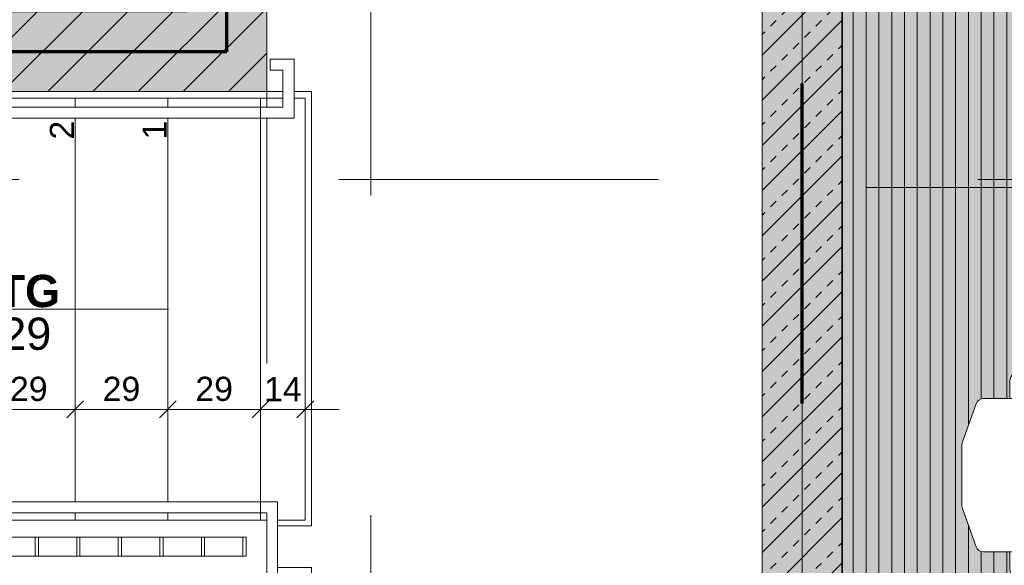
# Model space of a CAD drawing. Header units: metres. Extents: x -167 to 152, y -127 to 99.
# Tile 54 of 225: x -18.65 to -15.57, y -20.11 to -18.4. Entities that reach past the tile are written whole.
import ezdxf

# ---------------------------------------------------------------- set-up
doc = ezdxf.new("R2010")
doc.units = ezdxf.units.M
doc.header["$PDMODE"] = 1
doc.header["$PDSIZE"] = -2
for name, pattern in [('Achsen 01', [5.291531, 3.175, -1.058062, 0.352704, -0.705764]), ('gestrichelt - 01', [2, 1, -1]), ('Raster 01', [2, 1, -1])]:
    doc.linetypes.add(name, pattern=pattern)
doc.layers.get('0').update_dxf_attribs({"lineweight": 25})
for name, color, linetype, lineweight, true_color in [('013_Beton und Stahlbetonarbeiten-000 Sichtbeton-341 tragende In', 5, 'Continuous', 5, 0x0000ff), ('013_Beton und Stahlbetonarbeiten-350 Stahlbeton Treppe Ansicht', 7, 'Continuous', 9, 0xa6a6a6), ('031_Metallbauarbeiten-350 Lamellendecke DS', 7, 'Continuous', 35, 0x666666), ('ACTES-Einrichtung Aufsicht.', 7, 'Continuous', 9, 0xa6a6a6), ('AV1-Achsen', 1, 'Achsen 01', 18, 0xff0000), ('AV1-Bewegungsfläche', 7, 'gestrichelt - 01', 9, 0xd9d9d9), ('AV1-Einrichtung', 7, 'Continuous', 9, 0xa6a6a6), ('AV1-Raster', 7, 'Raster 01', 9, 0xa6a6a6), ('Beschriftung', 7, 'Continuous', 9, 0x555555)]:
    doc.layers.add(name, color=color, linetype=linetype, lineweight=lineweight, true_color=true_color)
for name, color, linetype, lineweight in [('013_Beton und Stahlbetonarbeiten-340 Innenwände', 7, 'Continuous', 18), ('031_Metallbauarbeiten-340 Treppen Geländer', 7, 'Continuous', 9), ('_1.35m (3D)', 7, 'Continuous', 9), ('_GRU (2D)', 7, 'Continuous', 9), ('_OG 1 (2D)', 7, 'Continuous', 9), ('_OG 1 - DS (2D)', 7, 'Continuous', 9), ('AV1-Brandschutzkonzept-Brandschutzkonzept', 7, 'Continuous', 5), ('Bemaßung-Bemaßung', 7, 'Continuous', 9)]:
    doc.layers.add(name, color=color, linetype=linetype, lineweight=lineweight)
doc.layers.get('0').freeze()
doc.styles.add('Arial', font='arial.ttf')
doc.styles.add('Arial (bold)', font='arialbd.ttf')
doc.dimstyles.new('COE 50', dxfattribs={"dimtxt": 126.090495, "dimasz": 0.001414, "dimexe": 0.001, "dimexo": 0.01, "dimgap": 0.001, "dimtad": 1, "dimdec": 3, "dimtxsty": 'Arial', "dimblk": 'VW_SLASH-4', "dimblk1": 'VW_SLASH-4', "dimblk2": 'VW_SLASH-4', "dimcen": 0, "dimadec": 3, "dimazin": 0, "dimtfac": 0.8, "dimtdec": 3, "dimtix": 1, "dimtmove": 0, "dimatfit": 0, "dimldrblk": 'VW_SLASH-3', "dimfxl": 0.002, "dimfxlon": 1, "dimfrac": 2, "dimtolj": 1, "dimarcsym": 0})
doc.dimstyles.new('Treppenhaus 50', dxfattribs={"dimtxt": 126.090495, "dimasz": 0.00106, "dimexe": 0.001, "dimexo": 0.003, "dimgap": 0.0005, "dimtad": 1, "dimdec": 3, "dimtxsty": 'Arial', "dimblk": 'VW_SLASH-1', "dimblk1": 'VW_SLASH-1', "dimblk2": 'VW_SLASH-1', "dimcen": 0, "dimdle": 0.0002, "dimadec": 3, "dimazin": 0, "dimtfac": 1, "dimtdec": 3, "dimtix": 1, "dimtmove": 0, "dimatfit": 0, "dimldrblk": 'VW_FILLEDARROW', "dimfxl": 0.002, "dimfxlon": 1, "dimfrac": 2, "dimtolj": 1, "dimarcsym": 0})
pattern_1 = [(45, (0, 0), (0.07071068, -0.07071068), [0.025, -0.025])]
pattern_2 = [(-135, (0.03106, -0.03313), (0.07071068, -0.07071068), [])]

# ---------------------------------------------------------------- blocks, each defined once
blk = doc.blocks.new('Group-2')
at = {"layer": 'AV1-Raster'}
for p, q in [((-17.55, -22.95), (-17.55, 1.35)), ((-16.2, -22.95), (-16.2, 1.35)), ((1.35, -18.9), (-40.5, -18.9))]:
    blk.add_line(p, q, dxfattribs=at)
blk = doc.blocks.new('1.35m (3D)')
at = {"layer": 'AV1-Raster', "color": 7}
blk.add_blockref('Group-2', (0, 0), dxfattribs=at)
blk = doc.blocks.new('OG 1 - DS (2D)')
at = {"layer": '031_Metallbauarbeiten-350 Lamellendecke DS', "linetype": 'Continuous', "lineweight": 0, "transparency": 33554508}
blk.add_hatch(color=254, dxfattribs=at).paths.add_polyline_path([(-13.8, -16.6), (-13.8, -16.225), (-16.075, -16.225), (-16.075, -21.385), (-12.225, -21.385), (-12.225, -16.225), (-13.3, -16.225), (-13.3, -16.6)])
at = {"layer": '031_Metallbauarbeiten-350 Lamellendecke DS', "linetype": 'Continuous', "lineweight": 9, "transparency": 33554508}
h = blk.add_hatch(dxfattribs=at)
h.set_pattern_fill('Lamellendecke', color=252, style=0, pattern_type=2)
h.set_pattern_definition([(90, (0, 0), (0.04, 0), [])])
h.paths.add_polyline_path([(-13.8, -16.6), (-13.8, -16.225), (-16.075, -16.225), (-16.075, -21.385), (-12.225, -21.385), (-12.225, -16.225), (-13.3, -16.225), (-13.3, -16.6)])
at = {"layer": '031_Metallbauarbeiten-350 Lamellendecke DS', "flags": 128}
blk.add_lwpolyline([(-13.8, -16.6), (-13.8, -16.225), (-16.075, -16.225), (-16.075, -21.385), (-12.225, -21.385), (-12.225, -16.225), (-13.3, -16.225), (-13.3, -16.6)], close=True, dxfattribs=at)
blk = doc.blocks.new('Group-145')
at = {"color": 255, "transparency": 33554559}
blk.add_wipeout([(-15.6354, -19.825), (-15.6348, -19.7964), (-15.6331, -19.7688), (-15.6304, -19.7423), (-15.6265, -19.7167), (-15.6215, -19.6923), (-15.6155, -19.6688), (-15.6083, -19.6464), (-15.6, -19.625)], dxfattribs=at).dxf.layer = 'ACTES-Einrichtung Aufsicht.'
at = {"layer": 'ACTES-Einrichtung Aufsicht.'}
blk.add_open_spline([(-15.6354, -19.825), (-15.6354, -19.7085), (-15.6, -19.625)], degree=2, dxfattribs=at)
at = {"color": 255, "transparency": 33554559}
blk.add_wipeout([(-15.6354, -19.825), (-15.6348, -19.8536), (-15.6331, -19.8812), (-15.6304, -19.9077), (-15.6265, -19.9333), (-15.6215, -19.9577), (-15.6155, -19.9812), (-15.6083, -20.0036), (-15.6, -20.025)], dxfattribs=at).dxf.layer = 'ACTES-Einrichtung Aufsicht.'
at = {"layer": 'ACTES-Einrichtung Aufsicht.'}
blk.add_open_spline([(-15.6354, -19.825), (-15.6354, -19.9415), (-15.6, -20.025)], degree=2, dxfattribs=at)
at = {"color": 255, "transparency": 33554559}
blk.add_wipeout([(-15.6324, -20.065), (-15.2395, -20.065), (-15.2349, -20.0646), (-15.2305, -20.0633), (-15.2263, -20.0612), (-15.2226, -20.0584), (-15.2195, -20.055), (-15.2171, -20.0511), (-15.2155, -20.0467), (-15.2146, -20.0422), (-15.2, -19.875), (-15.2, -19.775), (-15.2146, -19.6078), (-15.2155, -19.6033), (-15.2171, -19.5989), (-15.2195, -19.595), (-15.2226, -19.5916), (-15.2263, -19.5888), (-15.2305, -19.5867), (-15.2349, -19.5854), (-15.2395, -19.585), (-15.6324, -19.585), (-15.6362, -19.5853), (-15.6399, -19.5862), (-15.6435, -19.5876), (-15.6468, -19.5896), (-15.6497, -19.592), (-15.6523, -19.5949), (-15.6544, -19.5981), (-15.6559, -19.6016), (-15.6985, -19.7209), (-15.6989, -19.7219), (-15.6992, -19.723), (-15.6994, -19.724), (-15.6996, -19.7251), (-15.6998, -19.7261), (-15.6999, -19.7272), (-15.7, -19.7283), (-15.7, -19.7293), (-15.7, -19.9207), (-15.7, -19.9217), (-15.6999, -19.9228), (-15.6998, -19.9239), (-15.6996, -19.9249), (-15.6994, -19.926), (-15.6992, -19.927), (-15.6989, -19.9281), (-15.6985, -19.9291), (-15.6559, -20.0484), (-15.6544, -20.0519), (-15.6523, -20.0551), (-15.6497, -20.058), (-15.6468, -20.0604), (-15.6435, -20.0624), (-15.6399, -20.0638), (-15.6362, -20.0647)], dxfattribs=at).dxf.layer = 'ACTES-Einrichtung Aufsicht.'
at = {"layer": 'ACTES-Einrichtung Aufsicht.', "flags": 128}
blk.add_lwpolyline([(-15.6324, -20.065), (-15.2395, -20.065, 0.388879), (-15.2146, -20.0422), (-15.2, -19.875), (-15.2, -19.775), (-15.2146, -19.6078, 0.388879), (-15.2395, -19.585), (-15.6324, -19.585, 0.31696), (-15.6559, -19.6016), (-15.6985, -19.7209, 0.085967), (-15.7, -19.7293), (-15.7, -19.9207, 0.085967), (-15.6985, -19.9291), (-15.6559, -20.0484, 0.31696), (-15.6324, -20.065)], format="xyb", close=True, dxfattribs=at)
at = {"color": 255, "transparency": 33554559}
for points in [[(-15.55, -19.585), (-15.325, -19.585), (-15.325, -19.53), (-15.3255, -19.5251), (-15.3269, -19.5204), (-15.3292, -19.5161), (-15.3323, -19.5123), (-15.3361, -19.5092), (-15.3404, -19.5069), (-15.3451, -19.5055), (-15.35, -19.505), (-15.525, -19.505), (-15.5299, -19.5055), (-15.5346, -19.5069), (-15.5389, -19.5092), (-15.5427, -19.5123), (-15.5458, -19.5161), (-15.5481, -19.5204), (-15.5495, -19.5251), (-15.55, -19.53)], [(-15.325, -20.065), (-15.55, -20.065), (-15.55, -20.12), (-15.5499, -20.1225), (-15.5495, -20.1249), (-15.5489, -20.1273), (-15.5481, -20.1296), (-15.547, -20.1318), (-15.5458, -20.1339), (-15.5443, -20.1359), (-15.5409, -20.1393), (-15.5389, -20.1408), (-15.5368, -20.142), (-15.5346, -20.1431), (-15.5323, -20.1439), (-15.5299, -20.1445), (-15.5275, -20.1449), (-15.525, -20.145), (-15.35, -20.145), (-15.3451, -20.1445), (-15.3404, -20.1431), (-15.3361, -20.1408), (-15.3323, -20.1377), (-15.3292, -20.1339), (-15.3269, -20.1296), (-15.3255, -20.1249), (-15.325, -20.12)]]:
    blk.add_wipeout(points, dxfattribs=at).dxf.layer = 'ACTES-Einrichtung Aufsicht.'
at = {"layer": 'ACTES-Einrichtung Aufsicht.', "flags": 128}
for points in [[(-15.55, -19.585), (-15.325, -19.585), (-15.325, -19.53, 0.414214), (-15.35, -19.505), (-15.525, -19.505, 0.414214), (-15.55, -19.53)], [(-15.325, -20.065), (-15.55, -20.065), (-15.55, -20.12, 0.414214), (-15.525, -20.145), (-15.35, -20.145, 0.414214), (-15.325, -20.12)]]:
    blk.add_lwpolyline(points, format="xyb", close=True, dxfattribs=at)
blk = doc.blocks.new('Group-147')
at = {"layer": 'AV1-Bewegungsfläche', "flags": 128}
blk.add_lwpolyline([(-15, -20.725), (-15, -18.925), (-16, -18.925), (-16, -20.725)], close=True, dxfattribs=at)
at = {"layer": 'ACTES-Einrichtung Aufsicht.'}
blk.add_blockref('Group-145', (0, 0), dxfattribs=at)
blk = doc.blocks.new('VW_SLASH-4')
at = {"color": 0, "linetype": 'ByBlock', "lineweight": -2, "transparency": 16777216}
blk.add_line((0, 0), (-1, 0), dxfattribs=at)
at = {"color": 0, "linetype": 'Continuous', "lineweight": 15, "transparency": 16777216, "flags": 128}
blk.add_lwpolyline([(0.5, 0.5), (-0.5, -0.5)], dxfattribs=at)
blk = doc.blocks.new('*D581')
at = {"layer": 'Bemaßung-Bemaßung', "color": 0, "linetype": 'Continuous', "lineweight": -2}
for p, q in [((-22.825, -23.175), (-22.825, -23.325)), ((-17.875, -23.175), (-17.875, -23.325)), ((-17.9457, -23.275), (-22.7543, -23.275))]:
    blk.add_line(p, q, dxfattribs=at)
at = {"layer": 'Defpoints', "color": 0}
for p in [(-17.875, -18.625), (-22.825, -21.725), (-22.825, -23.275)]:
    blk.add_point(p, dxfattribs=at)
at = {"layer": 'Bemaßung-Bemaßung', "color": 0, "lineweight": -2, "xscale": 0.070693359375, "yscale": 0.070693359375, "zscale": 0.070693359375, "rotation": 180}
blk.add_blockref('VW_SLASH-4', (-22.825, -23.275), dxfattribs=at)
at = {"layer": 'Bemaßung-Bemaßung', "color": 0, "lineweight": -2, "xscale": 0.070693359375, "yscale": 0.070693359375, "zscale": 0.070693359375}
blk.add_blockref('VW_SLASH-4', (-17.875, -23.275), dxfattribs=at)
at = {"layer": 'Bemaßung-Bemaßung', "color": 0, "insert": (-20.35, -23.1492), "char_height": 0.12609, "attachment_point": 5, "style": 'Arial'}
blk.add_mtext('\\A1;4,95', dxfattribs=at)
blk = doc.blocks.new('VW_SLASH-3')
at = {"color": 0, "linetype": 'ByBlock', "lineweight": -2, "transparency": 16777216}
blk.add_line((0, 0), (-1, 0), dxfattribs=at)
at = {"color": 0, "linetype": 'Continuous', "lineweight": 15, "transparency": 16777216, "flags": 128}
blk.add_lwpolyline([(0.5, 0.5), (-0.5, -0.5)], dxfattribs=at)
blk = doc.blocks.new('*D582')
at = {"layer": 'Bemaßung-Bemaßung', "color": 0, "linetype": 'Continuous', "lineweight": -2}
for p, q in [((-17.875, -23.175), (-17.875, -23.325)), ((-16.325, -23.175), (-16.325, -23.325)), ((-16.3957, -23.275), (-17.8043, -23.275))]:
    blk.add_line(p, q, dxfattribs=at)
at = {"layer": 'Defpoints', "color": 0}
for p in [(-17.875, -18.625), (-16.325, -21.725), (-17.875, -23.275)]:
    blk.add_point(p, dxfattribs=at)
at = {"layer": 'Bemaßung-Bemaßung', "color": 0, "lineweight": -2, "xscale": 0.070693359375, "yscale": 0.070693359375, "zscale": 0.070693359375, "rotation": 180}
blk.add_blockref('VW_SLASH-4', (-17.875, -23.275), dxfattribs=at)
at = {"layer": 'Bemaßung-Bemaßung', "color": 0, "lineweight": -2, "xscale": 0.070693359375, "yscale": 0.070693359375, "zscale": 0.070693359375}
blk.add_blockref('VW_SLASH-4', (-16.325, -23.275), dxfattribs=at)
at = {"layer": 'Bemaßung-Bemaßung', "color": 0, "insert": (-17.1, -23.1492), "char_height": 0.12609, "attachment_point": 5, "style": 'Arial'}
blk.add_mtext('\\A1;1,55', dxfattribs=at)
blk = doc.blocks.new('VW_SLASH-1')
at = {"color": 0, "linetype": 'ByBlock', "lineweight": -2, "transparency": 16777216}
blk.add_line((0.189, 0), (-1, 0), dxfattribs=at)
at = {"color": 0, "linetype": 'Continuous', "lineweight": -2, "transparency": 16777216, "flags": 128}
blk.add_lwpolyline([(0.5, 0.5), (-0.5, -0.5)], dxfattribs=at)
blk = doc.blocks.new('*D1639')
at = {"layer": '013_Beton und Stahlbetonarbeiten-350 Stahlbeton Treppe Ansicht', "color": 0, "linetype": 'Continuous', "lineweight": -2}
for p, q in [((-18.765, -19.5188), (-18.765, -19.6688)), ((-18.475, -19.5188), (-18.475, -19.6688)), ((-18.528, -19.6188), (-18.712, -19.6188))]:
    blk.add_line(p, q, dxfattribs=at)
at = {"layer": 'Defpoints', "color": 0}
for p in [(-18.765, -18.8948), (-18.475, -18.9296), (-18.765, -19.6188)]:
    blk.add_point(p, dxfattribs=at)
at = {"layer": '013_Beton und Stahlbetonarbeiten-350 Stahlbeton Treppe Ansicht', "color": 0, "lineweight": -2, "xscale": 0.05302001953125, "yscale": 0.05302001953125, "zscale": 0.05302001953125, "rotation": 180}
blk.add_blockref('VW_SLASH-1', (-18.765, -19.6188), dxfattribs=at)
at = {"layer": '013_Beton und Stahlbetonarbeiten-350 Stahlbeton Treppe Ansicht', "color": 0, "lineweight": -2, "xscale": 0.05302001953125, "yscale": 0.05302001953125, "zscale": 0.05302001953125}
blk.add_blockref('VW_SLASH-1', (-18.475, -19.6188), dxfattribs=at)
at = {"layer": '013_Beton und Stahlbetonarbeiten-350 Stahlbeton Treppe Ansicht', "color": 0, "lineweight": 9, "insert": (-18.62, -19.5552), "char_height": 0.07565, "attachment_point": 5, "style": 'Arial'}
blk.add_mtext('\\A1;29', dxfattribs=at)
blk = doc.blocks.new('VW_FILLEDARROW')
at = {"color": 0, "linetype": 'Continuous', "lineweight": 5, "transparency": 16777216, "flags": 128}
blk.add_lwpolyline([(-2.994, 0.802), (0, 0), (-2.994, -0.802)], close=True, dxfattribs=at)
blk = doc.blocks.new('*D1640')
at = {"layer": '013_Beton und Stahlbetonarbeiten-350 Stahlbeton Treppe Ansicht', "color": 0, "linetype": 'Continuous', "lineweight": -2}
for p, q in [((-18.475, -19.5188), (-18.475, -19.6688)), ((-18.185, -19.5188), (-18.185, -19.6688)), ((-18.238, -19.6188), (-18.422, -19.6188))]:
    blk.add_line(p, q, dxfattribs=at)
at = {"layer": 'Defpoints', "color": 0}
for p in [(-18.475, -18.9296), (-18.185, -18.9415), (-18.475, -19.6188)]:
    blk.add_point(p, dxfattribs=at)
at = {"layer": '013_Beton und Stahlbetonarbeiten-350 Stahlbeton Treppe Ansicht', "color": 0, "lineweight": -2, "xscale": 0.05302001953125, "yscale": 0.05302001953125, "zscale": 0.05302001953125, "rotation": 180}
blk.add_blockref('VW_SLASH-1', (-18.475, -19.6188), dxfattribs=at)
at = {"layer": '013_Beton und Stahlbetonarbeiten-350 Stahlbeton Treppe Ansicht', "color": 0, "lineweight": -2, "xscale": 0.05302001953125, "yscale": 0.05302001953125, "zscale": 0.05302001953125}
blk.add_blockref('VW_SLASH-1', (-18.185, -19.6188), dxfattribs=at)
at = {"layer": '013_Beton und Stahlbetonarbeiten-350 Stahlbeton Treppe Ansicht', "color": 0, "lineweight": 9, "insert": (-18.33, -19.5552), "char_height": 0.07565, "attachment_point": 5, "style": 'Arial'}
blk.add_mtext('\\A1;29', dxfattribs=at)
blk = doc.blocks.new('*D1641')
at = {"layer": '013_Beton und Stahlbetonarbeiten-350 Stahlbeton Treppe Ansicht', "color": 0, "linetype": 'Continuous', "lineweight": -2}
for p, q in [((-18.185, -19.5188), (-18.185, -19.6688)), ((-17.895, -19.5188), (-17.895, -19.6688)), ((-17.948, -19.6188), (-18.132, -19.6188))]:
    blk.add_line(p, q, dxfattribs=at)
at = {"layer": 'Defpoints', "color": 0}
for p in [(-18.185, -18.9415), (-17.895, -18.9312), (-18.185, -19.6188)]:
    blk.add_point(p, dxfattribs=at)
at = {"layer": '013_Beton und Stahlbetonarbeiten-350 Stahlbeton Treppe Ansicht', "color": 0, "lineweight": -2, "xscale": 0.05302001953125, "yscale": 0.05302001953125, "zscale": 0.05302001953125, "rotation": 180}
blk.add_blockref('VW_SLASH-1', (-18.185, -19.6188), dxfattribs=at)
at = {"layer": '013_Beton und Stahlbetonarbeiten-350 Stahlbeton Treppe Ansicht', "color": 0, "lineweight": -2, "xscale": 0.05302001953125, "yscale": 0.05302001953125, "zscale": 0.05302001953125}
blk.add_blockref('VW_SLASH-1', (-17.895, -19.6188), dxfattribs=at)
at = {"layer": '013_Beton und Stahlbetonarbeiten-350 Stahlbeton Treppe Ansicht', "color": 0, "lineweight": 9, "insert": (-18.04, -19.5552), "char_height": 0.07565, "attachment_point": 5, "style": 'Arial'}
blk.add_mtext('\\A1;29', dxfattribs=at)
blk = doc.blocks.new('*D1642')
at = {"layer": '013_Beton und Stahlbetonarbeiten-350 Stahlbeton Treppe Ansicht', "color": 0, "linetype": 'Continuous', "lineweight": -2}
for p, q in [((-17.895, -19.5188), (-17.895, -19.6688)), ((-17.755, -19.5188), (-17.755, -19.6688)), ((-17.948, -19.6188), (-18.001, -19.6188)), ((-17.755, -19.6188), (-17.895, -19.6188)), ((-17.702, -19.6188), (-17.649, -19.6188))]:
    blk.add_line(p, q, dxfattribs=at)
at = {"layer": 'Defpoints', "color": 0}
for p in [(-17.755, -18.645), (-17.895, -18.9312), (-17.895, -19.6188)]:
    blk.add_point(p, dxfattribs=at)
at = {"layer": '013_Beton und Stahlbetonarbeiten-350 Stahlbeton Treppe Ansicht', "color": 0, "lineweight": -2, "xscale": 0.05302001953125, "yscale": 0.05302001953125, "zscale": 0.05302001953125}
blk.add_blockref('VW_SLASH-1', (-17.895, -19.6188), dxfattribs=at)
at = {"layer": '013_Beton und Stahlbetonarbeiten-350 Stahlbeton Treppe Ansicht', "color": 0, "lineweight": -2, "xscale": 0.05302001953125, "yscale": 0.05302001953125, "zscale": 0.05302001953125, "rotation": 180}
blk.add_blockref('VW_SLASH-1', (-17.755, -19.6188), dxfattribs=at)
at = {"layer": '013_Beton und Stahlbetonarbeiten-350 Stahlbeton Treppe Ansicht', "color": 0, "lineweight": 9, "insert": (-17.825, -19.5558), "char_height": 0.07565, "attachment_point": 5, "style": 'Arial'}
blk.add_mtext('\\A1;14', dxfattribs=at)
blk = doc.blocks.new('Treppensteigung2')
at = {"layer": 'Beschriftung', "color": 7, "char_height": 0.10087, "line_spacing_factor": 0.969122}
for s, insert, attachment_point, style in [('22 STG', (0, 0.0046), 8, 'Arial (bold)'), ('17 / 29', (0, -0.0268), 2, 'Arial')]:
    blk.add_mtext(s, dxfattribs=dict(at, insert=insert, attachment_point=attachment_point, style=style))
blk = doc.blocks.new('Group-666')
at = {"color": 255, "linetype": 'Continuous', "lineweight": 13, "transparency": 33554687}
blk.add_wipeout([(-21.33, -20.0783), (-17.94, -20.0783), (-17.94, -20.0183), (-21.33, -20.0183)], dxfattribs=at).dxf.layer = '031_Metallbauarbeiten-340 Treppen Geländer'
at = {"layer": '031_Metallbauarbeiten-340 Treppen Geländer', "color": 8, "linetype": 'Continuous', "lineweight": 13, "transparency": 33554687, "flags": 128}
blk.add_lwpolyline([(-21.33, -20.0783), (-17.94, -20.0783), (-17.94, -20.0183), (-21.33, -20.0183)], close=True, dxfattribs=at)
at = {"color": 255, "linetype": 'Continuous', "lineweight": 13, "transparency": 33554687}
for points in [[(-18.6, -20.0183), (-18.59, -20.0183), (-18.59, -20.0783), (-18.6, -20.0783)], [(-18.47, -20.0183), (-18.46, -20.0183), (-18.46, -20.0783), (-18.47, -20.0783)], [(-18.34, -20.0183), (-18.33, -20.0183), (-18.33, -20.0783), (-18.34, -20.0783)], [(-18.21, -20.0183), (-18.2, -20.0183), (-18.2, -20.0783), (-18.21, -20.0783)], [(-18.08, -20.0183), (-18.07, -20.0183), (-18.07, -20.0783), (-18.08, -20.0783)], [(-17.95, -20.0183), (-17.94, -20.0183), (-17.94, -20.0783), (-17.95, -20.0783)]]:
    blk.add_wipeout(points, dxfattribs=at).dxf.layer = '031_Metallbauarbeiten-340 Treppen Geländer'
at = {"layer": '031_Metallbauarbeiten-340 Treppen Geländer', "color": 7, "linetype": 'Continuous', "lineweight": 13, "transparency": 33554687, "flags": 128}
for points in [[(-18.6, -20.0183), (-18.59, -20.0183), (-18.59, -20.0783), (-18.6, -20.0783)], [(-18.47, -20.0183), (-18.46, -20.0183), (-18.46, -20.0783), (-18.47, -20.0783)], [(-18.34, -20.0183), (-18.33, -20.0183), (-18.33, -20.0783), (-18.34, -20.0783)], [(-18.21, -20.0183), (-18.2, -20.0183), (-18.2, -20.0783), (-18.21, -20.0783)], [(-18.08, -20.0183), (-18.07, -20.0183), (-18.07, -20.0783), (-18.08, -20.0783)], [(-17.95, -20.0183), (-17.94, -20.0183), (-17.94, -20.0783), (-17.95, -20.0783)]]:
    blk.add_lwpolyline(points, close=True, dxfattribs=at)
blk = doc.blocks.new('Group-667')
at = {"color": 255, "linetype": 'Continuous', "lineweight": 13, "transparency": 33554687}
blk.add_wipeout([(-19.0794, -19.9076), (-17.895, -19.9076), (-17.895, -19.9426), (-19.0641, -19.9426)], dxfattribs=at).dxf.layer = '031_Metallbauarbeiten-340 Treppen Geländer'
at = {"layer": '031_Metallbauarbeiten-340 Treppen Geländer', "color": 7, "linetype": 'Continuous', "lineweight": 13, "flags": 128}
blk.add_lwpolyline([(-19.0794, -19.9076), (-17.895, -19.9076), (-17.895, -19.9426), (-19.0641, -19.9426)], close=True, dxfattribs=at)
at = {"color": 255, "linetype": 'Continuous', "lineweight": 13, "transparency": 33554687}
blk.add_wipeout([(-17.895, -19.9076), (-17.895, -19.9426), (-17.875, -19.9426), (-17.875, -20.1889), (-17.8413, -20.1889), (-17.8413, -19.9076)], dxfattribs=at).dxf.layer = '031_Metallbauarbeiten-340 Treppen Geländer'
at = {"layer": '031_Metallbauarbeiten-340 Treppen Geländer', "color": 7, "linetype": 'Continuous', "lineweight": 13, "flags": 128}
blk.add_lwpolyline([(-17.895, -19.9076), (-17.895, -19.9426), (-17.875, -19.9426), (-17.875, -20.1889), (-17.8413, -20.1889), (-17.8413, -19.9076)], close=True, dxfattribs=at)
blk = doc.blocks.new('Group-668')
at = {"color": 255, "linetype": 'Continuous', "lineweight": 13, "transparency": 33554687}
blk.add_wipeout([(-19.6218, -18.6733), (-17.895, -18.6733), (-17.895, -18.7083), (-19.6064, -18.7083)], dxfattribs=at).dxf.layer = '031_Metallbauarbeiten-340 Treppen Geländer'
at = {"layer": '031_Metallbauarbeiten-340 Treppen Geländer', "color": 7, "linetype": 'Continuous', "lineweight": 13, "flags": 128}
blk.add_lwpolyline([(-19.6218, -18.6733), (-17.895, -18.6733), (-17.895, -18.7083), (-19.6064, -18.7083)], close=True, dxfattribs=at)
at = {"color": 255, "linetype": 'Continuous', "lineweight": 13, "transparency": 33554687}
blk.add_wipeout([(-17.895, -18.7083), (-17.895, -18.6733), (-17.825, -18.6733), (-17.825, -18.5583), (-17.8645, -18.5583), (-17.8645, -18.5233), (-17.79, -18.5233), (-17.79, -18.7083)], dxfattribs=at).dxf.layer = '031_Metallbauarbeiten-340 Treppen Geländer'
at = {"layer": '031_Metallbauarbeiten-340 Treppen Geländer', "color": 7, "linetype": 'Continuous', "lineweight": 13, "flags": 128}
blk.add_lwpolyline([(-17.895, -18.7083), (-17.895, -18.6733), (-17.825, -18.6733), (-17.825, -18.5583), (-17.8645, -18.5583), (-17.8645, -18.5233), (-17.79, -18.5233), (-17.79, -18.7083)], close=True, dxfattribs=at)
blk = doc.blocks.new('Group-747')
at = {"layer": 'AV1-Achsen'}
blk.add_line((-16.2, -26.5), (-16.2, 4.9), dxfattribs=at)
blk = doc.blocks.new('GRU (2D)')
at = {"layer": 'AV1-Achsen', "color": 7}
blk.add_blockref('Group-747', (0, 0), dxfattribs=at)
blk = doc.blocks.new('Group-662')
at = {"layer": '013_Beton und Stahlbetonarbeiten-350 Stahlbeton Treppe Ansicht', "color": 7, "linetype": 'Raster 01'}
blk.add_line((-17.875, -21.475), (-17.875, -18.625), dxfattribs=at)
at = {"layer": '013_Beton und Stahlbetonarbeiten-350 Stahlbeton Treppe Ansicht', "color": 7}
for p, q in [((-18.475, -19.965), (-18.475, -18.645)), ((-18.185, -18.645), (-18.185, -19.965)), ((-17.895, -18.645), (-17.895, -19.965)), ((-17.755, -18.645), (-17.755, -19.965)), ((-19.055, -19.965), (-17.755, -19.965))]:
    blk.add_line(p, q, dxfattribs=at)
at = {"layer": '013_Beton und Stahlbetonarbeiten-350 Stahlbeton Treppe Ansicht', "color": 7, "linetype": 'Continuous', "lineweight": 18, "transparency": 33554687}
blk.add_line((-19.345, -19.305), (-18.185, -19.305), dxfattribs=at)
at = {"layer": '013_Beton und Stahlbetonarbeiten-350 Stahlbeton Treppe Ansicht', "color": 7, "linetype": 'Continuous', "flags": 128}
blk.add_lwpolyline([(-17.735, -21.475), (-17.735, -20.1133), (-17.875, -20.1133), (-17.875, -19.9833), (-17.735, -19.9833), (-17.735, -18.625), (-17.875, -18.625)], dxfattribs=at)
at = {"layer": '013_Beton und Stahlbetonarbeiten-350 Stahlbeton Treppe Ansicht', "color": 7, "flags": 128}
blk.add_lwpolyline([(-17.755, -18.645), (-19.246, -18.645), (-19.635, -18.645)], dxfattribs=at)
at = {"layer": '013_Beton und Stahlbetonarbeiten-350 Stahlbeton Treppe Ansicht', "color": 7, "linetype": 'Continuous', "lineweight": 18, "transparency": 33554687}
blk.add_circle((-18.185, -19.305), 0.001, dxfattribs=at)
at = {"layer": '013_Beton und Stahlbetonarbeiten-350 Stahlbeton Treppe Ansicht', "color": 7}
blk.add_blockref('Treppensteigung2', (-18.765, -19.305), dxfattribs=at)
at = {"layer": '013_Beton und Stahlbetonarbeiten-350 Stahlbeton Treppe Ansicht', "color": 7, "char_height": 0.0757, "attachment_point": 7, "rotation": 90, "line_spacing_factor": 0.971931, "style": 'Arial'}
for s, insert in [('2', (-18.4785, -18.775, -3.29)), ('1', (-18.1885, -18.775, -3.29))]:
    blk.add_mtext(s, dxfattribs=dict(at, insert=insert))
at = {"layer": '013_Beton und Stahlbetonarbeiten-350 Stahlbeton Treppe Ansicht', "color": 7, "linetype": 'Continuous', "lineweight": 9}
for base, p1, p2, text, picture, middle in [((-17.895, -19.6188, -3.29), (-17.755, -18.645, -3.29), (-17.895, -18.9312, -3.29), '14', '*D1642', (-17.825, -19.5558, -3.29)), ((-18.765, -19.6188, -3.29), (-18.475, -18.9296, -3.29), (-18.765, -18.8948, -3.29), '29', '*D1639', (-18.62, -19.5552, -3.29)), ((-18.475, -19.6188, -3.29), (-18.185, -18.9415, -3.29), (-18.475, -18.9296, -3.29), '29', '*D1640', (-18.33, -19.5552, -3.29)), ((-18.185, -19.6188, -3.29), (-17.895, -18.9312, -3.29), (-18.185, -18.9415, -3.29), '29', '*D1641', (-18.04, -19.5552, -3.29))]:
    dim = blk.add_linear_dim(base=base, p1=p1, p2=p2, text=text, dimstyle='Treppenhaus 50', override={"dimtxt": 0.075654, "dimasz": 0.05302, "dimexe": 0.05, "dimgap": 0.025, "dimpost": '<>', "dimtxsty": 'Arial', "dimdle": 0.01, "dimtmove": 2, "dimfxl": 0.1}, dxfattribs=at)
    dim.commit()
    dim.dimension.update_dxf_attribs({"geometry": picture, "text_midpoint": middle})
blk = doc.blocks.new('OG 1 (2D)')
at = {"layer": '013_Beton und Stahlbetonarbeiten-000 Sichtbeton-341 tragende In', "linetype": 'Continuous', "lineweight": 0}
for points in [[(-16.325, -16.075), (-16.075, -16.075), (-16.075, -21.475), (-16.125, -21.475), (-16.125, -16.125), (-16.275, -16.125)], [(-17.925, -16.325), (-17.925, -18.575), (-22.875, -18.575), (-22.875, -21.525), (-22.825, -21.475), (-22.825, -18.625), (-17.875, -18.625), (-17.875, -16.325)], [(-16.275, -16.325), (-16.275, -21.475), (-16.325, -21.475), (-16.325, -16.325)]]:
    blk.add_hatch(color=30, dxfattribs=at).paths.add_polyline_path(points)
at = {"layer": '013_Beton und Stahlbetonarbeiten-340 Innenwände', "linetype": 'Continuous', "lineweight": 0, "true_color": 0xc0c0c0}
for points in [[(-22.15, -16.075), (-22.15, -16.325), (-22.825, -16.325), (-22.825, -18.375), (-18.125, -18.375), (-18.125, -16.325), (-19.15, -16.325), (-19.15, -16.075), (-17.875, -16.075), (-17.875, -18.625), (-22.825, -18.625), (-22.825, -21.475), (-23.075, -21.475), (-23.075, -16.075)], [(-16.325, -21.475), (-16.325, -16.075), (-16.075, -16.075), (-16.075, -21.475)]]:
    blk.add_hatch(color=9, dxfattribs=at).paths.add_polyline_path(points)
at = {"layer": '013_Beton und Stahlbetonarbeiten-340 Innenwände', "linetype": 'Continuous', "lineweight": 13}
h = blk.add_hatch(dxfattribs=at)
h.set_pattern_fill('Stahlbeton', color=251, style=0, pattern_type=2)
h.set_pattern_definition(pattern_1)
h.paths.add_polyline_path([(-22.15, -16.075), (-22.15, -16.325), (-22.825, -16.325), (-22.825, -18.375), (-18.125, -18.375), (-18.125, -16.325), (-19.15, -16.325), (-19.15, -16.075), (-17.875, -16.075), (-17.875, -18.625), (-22.825, -18.625), (-22.825, -21.475), (-23.075, -21.475), (-23.075, -16.075)])
h = blk.add_hatch(dxfattribs=at)
h.set_pattern_fill('Stahlbeton-1', color=251, style=0, pattern_type=2)
h.set_pattern_definition(pattern_2)
h.paths.add_polyline_path([(-22.15, -16.075), (-22.15, -16.325), (-22.825, -16.325), (-22.825, -18.375), (-18.125, -18.375), (-18.125, -16.325), (-19.15, -16.325), (-19.15, -16.075), (-17.875, -16.075), (-17.875, -18.625), (-22.825, -18.625), (-22.825, -21.475), (-23.075, -21.475), (-23.075, -16.075)])
h = blk.add_hatch(dxfattribs=at)
h.set_pattern_fill('Stahlbeton', color=251, style=0, pattern_type=2)
h.set_pattern_definition(pattern_1)
h.paths.add_polyline_path([(-16.325, -21.475), (-16.325, -16.075), (-16.075, -16.075), (-16.075, -21.475)])
h = blk.add_hatch(dxfattribs=at)
h.set_pattern_fill('Stahlbeton-1', color=251, style=0, pattern_type=2)
h.set_pattern_definition(pattern_2)
h.paths.add_polyline_path([(-16.325, -21.475), (-16.325, -16.075), (-16.075, -16.075), (-16.075, -21.475)])
at = {"layer": '013_Beton und Stahlbetonarbeiten-340 Innenwände', "flags": 128}
for points in [[(-22.15, -16.075), (-22.15, -16.325), (-22.825, -16.325), (-22.825, -18.375), (-18.125, -18.375), (-18.125, -16.325), (-19.15, -16.325), (-19.15, -16.075), (-17.875, -16.075), (-17.875, -18.625), (-22.825, -18.625), (-22.825, -21.475), (-23.075, -21.475), (-23.075, -16.075)], [(-16.325, -21.475), (-16.325, -16.075), (-16.075, -16.075), (-16.075, -21.475)]]:
    blk.add_lwpolyline(points, close=True, dxfattribs=at)
at = {"layer": 'AV1-Brandschutzkonzept-Brandschutzkonzept', "color": 14, "linetype": 'gestrichelt - 01', "lineweight": 70, "transparency": 33554687}
for p, q in [((-16.2, -21.6), (-16.2, -16.15)), ((-18, -18.5), (-18, -16.2)), ((-16.2, -21.6), (-16.2, -16.2)), ((-18, -18.5), (-22.95, -18.5))]:
    blk.add_line(p, q, dxfattribs=at)
at = {"layer": 'AV1-Einrichtung', "color": 7}
blk.add_blockref('Group-147', (0, 0), dxfattribs=at)
at = {"layer": 'Bemaßung-Bemaßung', "linetype": 'Continuous'}
for base, p1, p2, text, picture, middle in [((-22.825, -23.275), (-17.875, -18.625), (-22.825, -21.725), '4,95', '*D581', (-20.35, -23.1492)), ((-17.875, -23.275), (-16.325, -21.725), (-17.875, -18.625), '1,55', '*D582', (-17.1, -23.1492))]:
    dim = blk.add_linear_dim(base=base, p1=p1, p2=p2, text=text, dimstyle='COE 50', override={"dimtxt": 0.12609, "dimasz": 0.070693, "dimexe": 0.05, "dimgap": 0.05, "dimpost": '<>', "dimtxsty": 'Arial', "dimtmove": 2, "dimfxl": 0.1}, dxfattribs=at)
    dim.commit()
    dim.dimension.update_dxf_attribs({"geometry": picture, "text_midpoint": middle})
at = {"layer": '013_Beton und Stahlbetonarbeiten-350 Stahlbeton Treppe Ansicht', "color": 7}
blk.add_blockref('Group-662', (0, 0), dxfattribs=at)
at = {"layer": '031_Metallbauarbeiten-340 Treppen Geländer', "color": 7}
blk.add_blockref('Group-666', (0, 0), dxfattribs=at)
blk.add_blockref('Group-667', (0, 0), dxfattribs=at)
blk.add_blockref('Group-668', (0, 0), dxfattribs=at)

msp = doc.modelspace()

# ---------------------------------------------------------------- block references
at = {"layer": '_1.35m (3D)'}
msp.add_blockref('1.35m (3D)', (0, 0), dxfattribs=at)

# ---------------------------------------------------------------- next in the draw order: block references
at = {"layer": '_OG 1 - DS (2D)'}
msp.add_blockref('OG 1 - DS (2D)', (0, 0), dxfattribs=at)

# ---------------------------------------------------------------- next in the draw order: block references
at = {"layer": '_OG 1 (2D)'}
msp.add_blockref('OG 1 (2D)', (0, 0), dxfattribs=at)

# ---------------------------------------------------------------- next in the draw order: block references
at = {"layer": '_GRU (2D)'}
msp.add_blockref('GRU (2D)', (0, 0), dxfattribs=at)

doc.saveas('drawing.dxf')
